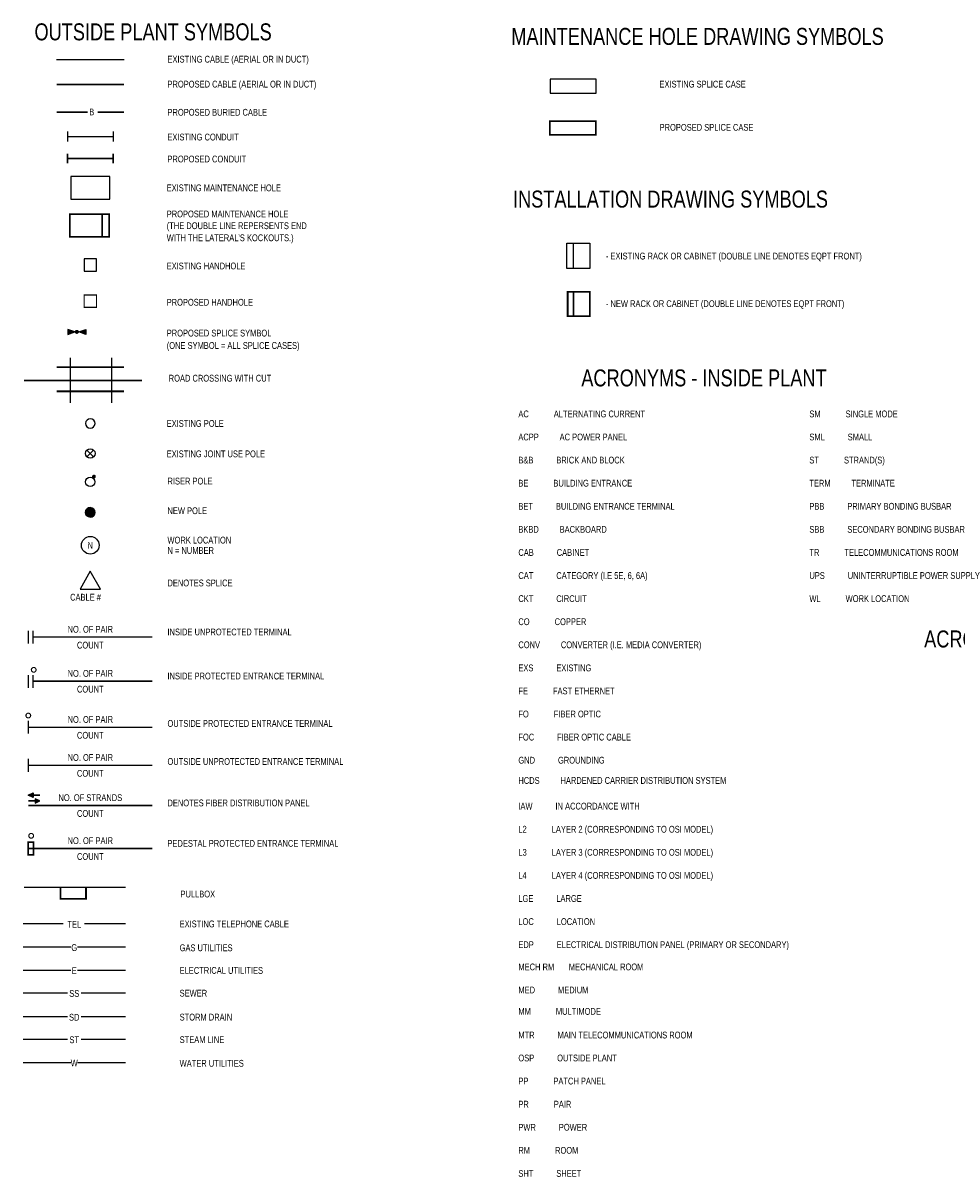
# Model space of a CAD drawing. Extents: x 33 to 61.3, y -30.5 to -10.1.
# Tile 1 of 2: x 33 to 49.5, y -30.5 to -10.1. Entities that reach past the tile are written whole.
import ezdxf
from ezdxf.enums import TextEntityAlignment as Align

# ---------------------------------------------------------------- set-up
doc = ezdxf.new("R2010")
doc.units = 0
doc.header["$MEASUREMENT"] = 0
doc.linetypes.add('HIDDEN', pattern=[0.375, 0.25, -0.125])
doc.layers.get('0').update_dxf_attribs({"linetype": 'CONTINUOUS'})
for name, color, linetype in [('Existing', 7, 'CONTINUOUS'), ('I3MP_MHDuct', 10, 'CONTINUOUS'), ('I3MP_New', 10, 'CONTINUOUS'), ('I3MP_New_Txt', 240, 'CONTINUOUS')]:
    doc.layers.add(name, color=color, linetype=linetype)
doc.styles.add('120', font='FSIMPLEX.SHX', dxfattribs={"width": 0.8, "height": 0.12})
doc.styles.get("Standard").update_dxf_attribs({"font": 'FSIMPLEX.SHX', "width": 0.8, "height": 0.12})

# ---------------------------------------------------------------- blocks, each defined once
blk = doc.blocks.new('EX-JTUSE')
for p, q in [((-0.059, -0.059), (0.059, 0.059)), ((0.059, -0.059), (-0.059, 0.059))]:
    blk.add_line(p, q)
blk.add_circle((0, 0), 0.0836)
blk = doc.blocks.new('BUB')
blk.add_circle((0, 0), 0.156)
at = {"style": '120', "width": 0.8}
blk.add_attdef('BUB', text='', height=0.12, dxfattribs=at).set_placement((0, 0), align=Align.MIDDLE)

msp = doc.modelspace()

# ---------------------------------------------------------------- hatches: boundary and pattern name
at = {"layer": 'I3MP_New'}
h = msp.add_hatch(color=256, dxfattribs=at)
h.dxf.hatch_style = 1
h.paths.add_polyline_path([(34.153, -18.757, 1), (34.32, -18.757, 1)])

# ---------------------------------------------------------------- linework, layer by layer
at = {"lineweight": -3}
msp.add_lwpolyline([(42.654, -14.446), (42.654, -13.999), (43.063, -13.999), (43.063, -14.446)], close=True, dxfattribs=at)
msp.add_lwpolyline([(42.766, -13.999), (42.766, -14.446)])
at = {"layer": 'Existing'}
for p, q in [((33.642, -10.757), (34.833, -10.757)), ((33.832, -12.028), (33.832, -12.202)), ((34.643, -12.028), (34.643, -12.202)), ((33.832, -12.115), (34.643, -12.115)), ((33.071, -25.379), (34.857, -25.379)), ((33.76, -26.03), (33.049, -26.03)), ((34.857, -26.03), (34.133, -26.03)), ((33.893, -26.441), (33.049, -26.441)), ((34.857, -26.441), (34.013, -26.441)), ((33.893, -26.852), (33.049, -26.852)), ((34.857, -26.852), (34.013, -26.852)), ((33.833, -27.253), (33.049, -27.253)), ((34.857, -27.253), (34.073, -27.253)), ((33.833, -27.673), (33.049, -27.673)), ((34.857, -27.673), (34.073, -27.673)), ((33.833, -28.071), (33.049, -28.071)), ((34.857, -28.071), (34.073, -28.071)), ((33.893, -28.482), (33.049, -28.482)), ((34.857, -28.482), (34.013, -28.482))]:
    msp.add_line(p, q, dxfattribs=at)
for points in [[(43.173, -11.348), (43.173, -11.104), (42.361, -11.104), (42.361, -11.348)], [(33.891, -13.221), (34.584, -13.221), (34.584, -12.819), (33.891, -12.819)], [(34.347, -14.274), (34.128, -14.274), (34.128, -14.493), (34.347, -14.493)]]:
    msp.add_lwpolyline(points, close=True, dxfattribs=at)
for points in [[(33.88, -16.024), (33.88, -16.822)], [(34.612, -16.024), (34.612, -16.822)]]:
    msp.add_lwpolyline(points, dxfattribs=at)
at = {"layer": 'Existing', "const_width": 0.0333}
msp.add_lwpolyline([(34.285, -18.124, 1), (34.318, -18.124, 1)], format="xyb", close=True, dxfattribs=at)
at = {"layer": 'Existing'}
msp.add_circle((34.236, -18.218), 0.0836, dxfattribs=at)
msp.add_arc((34.237, -17.186), 0.0836, 89.4047, 87.9959, dxfattribs=at)
at = {"layer": 'I3MP_MHDuct'}
msp.add_circle((34.236, -18.757), 0.0836, dxfattribs=at)
at = {"layer": 'I3MP_New'}
for points, const_width in [([(33.642, -11.684), (34.19, -11.684)], 0.03), ([(34.367, -11.684), (34.833, -11.684)], 0.03), ([(33.832, -12.416), (33.832, -12.59)], 0.03), ([(34.643, -12.416), (34.643, -12.59)], 0.03), ([(33.832, -12.503), (34.643, -12.503)], 0.03), ([(34.444, -13.498), (34.444, -13.882)], 0.03), ([(42.774, -14.86), (42.774, -15.289)], 0.03), ([(33.068, -16.427), (35.148, -16.427)], 0.03), ([(33.141, -20.846), (33.141, -21.076)], 0.025), ([(33.224, -20.846), (33.224, -21.076)], 0.025), ([(33.224, -20.961), (35.334, -20.961)], 0.025), ([(33.141, -21.631), (33.141, -21.861)], 0.025), ([(33.224, -21.631), (33.224, -21.861)], 0.025), ([(33.224, -21.74), (35.334, -21.74)], 0.025), ([(33.141, -22.439), (33.141, -22.669)], 0.025), ([(33.141, -22.554), (35.334, -22.554)], 0.025), ([(33.141, -23.111), (33.141, -23.342)], 0.025), ([(33.141, -23.226), (35.334, -23.226)], 0.025), ([(33.141, -23.856), (33.262, -23.856)], 0.0282), ([(33.228, -23.754), (33.348, -23.754)], 0.0282), ([(33.141, -23.936), (35.334, -23.936)], 0.025), ([(33.141, -24.696), (35.334, -24.696)], 0.025), ([(33.709, -25.379), (33.709, -25.587), (34.161, -25.587), (34.161, -25.379)], 0.03)]:
    msp.add_lwpolyline(points, dxfattribs=dict(at, const_width=const_width))
for points, const_width in [([(43.167, -12.088), (43.167, -11.845), (42.356, -11.845), (42.356, -12.088)], 0.03), ([(33.877, -13.889), (34.571, -13.889), (34.571, -13.487), (33.877, -13.487)], 0.03), ([(34.347, -14.915), (34.128, -14.915), (34.128, -15.134), (34.347, -15.134)], 0.02), ([(33.141, -24.587), (33.141, -24.806), (33.235, -24.806), (33.235, -24.587)], 0.03)]:
    msp.add_lwpolyline(points, close=True, dxfattribs=dict(at, const_width=const_width))
at = {"layer": 'I3MP_New', "lineweight": -3, "const_width": 0.03}
msp.add_lwpolyline([(42.67, -15.289), (42.67, -14.86), (43.063, -14.86), (43.063, -15.289)], close=True, dxfattribs=at)
at = {"layer": 'I3MP_New', "linetype": 'Continuous'}
for points in [[(33.841, -15.611), (33.962, -15.568), (33.841, -15.524)], [(34.158, -15.611), (34.036, -15.568), (34.158, -15.524)]]:
    msp.add_lwpolyline(points, close=True, dxfattribs=at)
at = {"layer": 'I3MP_New', "linetype": 'Continuous', "const_width": 0.0358}
msp.add_lwpolyline([(34.017, -15.568, 1), (33.981, -15.568, 1)], format="xyb", close=True, dxfattribs=at)
at = {"layer": 'I3MP_New', "linetype": 'HIDDEN', "const_width": 0.03}
for points in [[(33.642, -16.193), (34.833, -16.193)], [(33.642, -16.618), (34.833, -16.618)]]:
    msp.add_lwpolyline(points, dxfattribs=at)
at = {"layer": 'I3MP_New', "const_width": 0.02}
for points in [[(33.279, -21.539, -1), (33.196, -21.539, -1)], [(33.183, -22.347, -1), (33.1, -22.347, -1)], [(33.234, -24.472, -1), (33.151, -24.472, -1)]]:
    msp.add_lwpolyline(points, format="xyb", close=True, dxfattribs=at)
at = {"layer": 'I3MP_New'}
for points in [[(33.227, -23.794), (33.141, -23.752), (33.228, -23.713)], [(33.262, -23.898), (33.348, -23.856), (33.261, -23.817)]]:
    msp.add_lwpolyline(points, close=True, dxfattribs=at)
msp.add_arc((34.237, -18.756), 0.0836, 89.4047, 87.9959, dxfattribs=at)
at = {"layer": 'I3MP_New', "linetype": 'Continuous'}
for points in [[(33.962, -15.568), (33.841, -15.524), (33.962, -15.568), (33.841, -15.611)], [(34.036, -15.568), (34.158, -15.524), (34.036, -15.568), (34.158, -15.611)]]:
    msp.add_solid(points, dxfattribs=at)
at = {"layer": 'I3MP_New'}
for points in [[(33.141, -23.752), (33.228, -23.713), (33.141, -23.752), (33.227, -23.794)], [(33.348, -23.856), (33.261, -23.817), (33.348, -23.856), (33.262, -23.898)]]:
    msp.add_solid(points, dxfattribs=at)
at = {"layer": 'I3MP_New_Txt', "const_width": 0.03}
msp.add_lwpolyline([(33.642, -11.197), (34.833, -11.197)], dxfattribs=at)
at = {"layer": 'I3MP_New_Txt'}
msp.add_lwpolyline([(34.419, -20.111), (34.237, -19.797), (34.056, -20.111)], close=True, dxfattribs=at)

# ---------------------------------------------------------------- block references
at = {"layer": 'Existing'}
msp.add_blockref('EX-JTUSE', (34.237, -17.716), dxfattribs=at)
at = {"layer": 'I3MP_New_Txt'}
msp.add_blockref('BUB', (34.237, -19.339), dxfattribs=at).add_auto_attribs({'BUB': 'N'})

# ---------------------------------------------------------------- texts
at = {"width": 0.8}
for s, p in [('OUTSIDE PLANT SYMBOLS', (33.251, -10.416)), ('MAINTENANCE HOLE DRAWING SYMBOLS', (41.674, -10.496)), ('INSTALLATION DRAWING SYMBOLS', (41.705, -13.371))]:
    msp.add_text(s, height=0.3, dxfattribs=at).set_placement(p)
at = {"style": '120', "width": 0.8}
msp.add_text('- EXISTING RACK OR CABINET (DOUBLE LINE DENOTES EQPT FRONT)', height=0.12, dxfattribs=at).set_placement((43.345, -14.288))
at = {"layer": 'Existing', "width": 0.8}
for s, height, p in [('EXISTING CABLE (AERIAL OR IN DUCT)', 0.12, (35.6, -10.809)), ('EXISTING SPLICE CASE', 0.12, (44.292, -11.25)), ('EXISTING CONDUIT', 0.12, (35.599, -12.185)), ('EXISTING MAINTENANCE HOLE', 0.12, (35.586, -13.083)), ('EXISTING HANDHOLE', 0.12, (35.586, -14.463)), ('ACRONYMS - INSIDE PLANT', 0.3, (42.911, -16.531)), ('ROAD CROSSING WITH CUT', 0.12, (35.622, -16.446)), ('EXISTING POLE', 0.12, (35.586, -17.246)), ('AC            ALTERNATING CURRENT', 0.12, (41.799, -17.077)), ('SM            SINGLE MODE', 0.12, (46.94, -17.077)), ('ACPP          AC POWER PANEL', 0.12, (41.799, -17.485)), ('SML           SMALL', 0.12, (46.94, -17.485)), ('EXISTING JOINT USE POLE', 0.12, (35.586, -17.783)), ('B&B           BRICK AND BLOCK', 0.12, (41.799, -17.893)), ('ST            STRAND(S)', 0.12, (46.94, -17.893)), ('RISER POLE', 0.12, (35.6, -18.264)), ('BE            BUILDING ENTRANCE', 0.12, (41.799, -18.301)), ('TERM          TERMINATE', 0.12, (46.94, -18.301)), ('BET           BUILDING ENTRANCE TERMINAL', 0.12, (41.799, -18.709)), ('PBB           PRIMARY BONDING BUSBAR', 0.12, (46.94, -18.709)), ('BKBD          BACKBOARD', 0.12, (41.799, -19.117)), ('SBB           SECONDARY BONDING BUSBAR', 0.12, (46.94, -19.117)), ('CAB           CABINET', 0.12, (41.799, -19.525)), ('TR            TELECOMMUNICATIONS ROOM', 0.12, (46.94, -19.525)), ('CAT           CATEGORY (I.E 5E, 6, 6A)', 0.12, (41.799, -19.933)), ('UPS           UNINTERRUPTIBLE POWER SUPPLY', 0.12, (46.94, -19.933)), ('CKT           CIRCUIT', 0.12, (41.799, -20.341)), ('WL            WORK LOCATION', 0.12, (46.94, -20.341)), ('CO            COPPER', 0.12, (41.799, -20.749)), ('ACRONYMS - OUTSIDE PLANT', 0.3, (48.968, -21.144)), ('CONV          CONVERTER (I.E. MEDIA CONVERTER)', 0.12, (41.799, -21.157)), ('EXS           EXISTING', 0.12, (41.799, -21.565)), ('FE            FAST ETHERNET', 0.12, (41.799, -21.972)), ('FO            FIBER OPTIC', 0.12, (41.799, -22.38)), ('FOC           FIBER OPTIC CABLE', 0.12, (41.799, -22.788)), ('GND           GROUNDING', 0.12, (41.799, -23.196)), ('HCDS          HARDENED CARRIER DISTRIBUTION SYSTEM', 0.12, (41.799, -23.554)), ('IAW           IN ACCORDANCE WITH', 0.12, (41.799, -24.008)), ('L2            LAYER 2 (CORRESPONDING TO OSI MODEL)', 0.12, (41.799, -24.416)), ('L3            LAYER 3 (CORRESPONDING TO OSI MODEL)', 0.12, (41.799, -24.824)), ('L4            LAYER 4 (CORRESPONDING TO OSI MODEL)', 0.12, (41.799, -25.232)), ('LGE           LARGE', 0.12, (41.799, -25.64)), ('EXISTING TELEPHONE CABLE', 0.12, (35.815, -26.089)), ('LOC           LOCATION', 0.12, (41.799, -26.048)), ('GAS UTILITIES', 0.12, (35.815, -26.511)), ('EDP           ELECTRICAL DISTRIBUTION PANEL (PRIMARY OR SECONDARY)', 0.12, (41.799, -26.456)), ('ELECTRICAL UTILITIES', 0.12, (35.815, -26.911)), ('MECH RM       MECHANICAL ROOM', 0.12, (41.799, -26.849)), ('SEWER', 0.12, (35.815, -27.313)), ('MED           MEDIUM', 0.12, (41.799, -27.257)), ('MM            MULTIMODE', 0.12, (41.799, -27.635)), ('STORM DRAIN', 0.12, (35.815, -27.736)), ('MTR           MAIN TELECOMMUNICATIONS ROOM', 0.12, (41.799, -28.053)), ('STEAM LINE', 0.12, (35.815, -28.134)), ('OSP           OUTSIDE PLANT', 0.12, (41.799, -28.458)), ('WATER UTILITIES', 0.12, (35.815, -28.552)), ('PP            PATCH PANEL', 0.12, (41.799, -28.866)), ('PR            PAIR', 0.12, (41.799, -29.274)), ('PWR           POWER', 0.12, (41.799, -29.682)), ('RM            ROOM', 0.12, (41.799, -30.09)), ('SHT           SHEET', 0.12, (41.799, -30.498))]:
    msp.add_text(s, height=height, dxfattribs=at).set_placement(p)
for s, p in [('TEL', (33.953, -26.095)), ('G', (33.953, -26.506)), ('E', (33.953, -26.916)), ('SS', (33.953, -27.318)), ('SD', (33.953, -27.738)), ('ST', (33.953, -28.136)), ('W', (33.953, -28.546))]:
    msp.add_text(s, height=0.12, dxfattribs=at).set_placement(p, align=Align.CENTER)
at = {"layer": 'I3MP_New_Txt', "width": 0.8}
for s, p in [('PROPOSED CABLE (AERIAL OR IN DUCT)', (35.6, -11.25)), ('B', (34.218, -11.741)), ('PROPOSED BURIED CABLE', (35.6, -11.747)), ('PROPOSED SPLICE CASE', (44.294, -12.013)), ('PROPOSED CONDUIT', (35.599, -12.573)), ('PROPOSED MAINTENANCE HOLE', (35.587, -13.544)), ('(THE DOUBLE LINE REPERSENTS END ', (35.587, -13.752)), ("WITH THE LATERAL'S KOCKOUTS.)", (35.587, -13.965)), ('PROPOSED HANDHOLE', (35.586, -15.104)), ('PROPOSED SPLICE SYMBOL', (35.587, -15.649)), ('(ONE SYMBOL = ALL SPLICE CASES)', (35.587, -15.868)), ('NEW POLE', (35.6, -18.788)), ('WORK LOCATION', (35.6, -19.307)), ('N = NUMBER', (35.6, -19.49)), ('DENOTES SPLICE', (35.6, -20.064)), ('CABLE # ', (33.88, -20.316)), ('INSIDE UNPROTECTED TERMINAL', (35.6, -20.93)), ('INSIDE PROTECTED ENTRANCE TERMINAL', (35.6, -21.709)), ('OUTSIDE PROTECTED ENTRANCE TERMINAL', (35.6, -22.547)), ('OUTSIDE UNPROTECTED ENTRANCE TERMINAL', (35.6, -23.219)), ('DENOTES FIBER DISTRIBUTION PANEL', (35.6, -23.951)), ('PEDESTAL PROTECTED ENTRANCE TERMINAL', (35.6, -24.666)), ('PULLBOX', (35.83, -25.561))]:
    msp.add_text(s, height=0.12, dxfattribs=at).set_placement(p)
at = {"layer": 'I3MP_New_Txt', "style": '120', "width": 0.8}
msp.add_text('- NEW RACK OR CABINET (DOUBLE LINE DENOTES EQPT FRONT)', height=0.12, dxfattribs=at).set_placement((43.345, -15.129))
at = {"layer": 'I3MP_New_Txt', "width": 0.8}
for s, p in [('NO. OF PAIR', (34.237, -20.883)), ('COUNT', (34.237, -21.163)), ('NO. OF PAIR', (34.237, -21.662)), ('COUNT', (34.237, -21.941)), ('NO. OF PAIR', (34.237, -22.476)), ('COUNT', (34.237, -22.756)), ('NO. OF PAIR', (34.237, -23.148)), ('COUNT', (34.237, -23.428)), ('NO. OF STRANDS', (34.237, -23.858)), ('COUNT', (34.237, -24.137)), ('NO. OF PAIR', (34.237, -24.618)), ('COUNT', (34.237, -24.898))]:
    msp.add_text(s, height=0.12, dxfattribs=at).set_placement(p, align=Align.CENTER)

doc.saveas('drawing.dxf')
